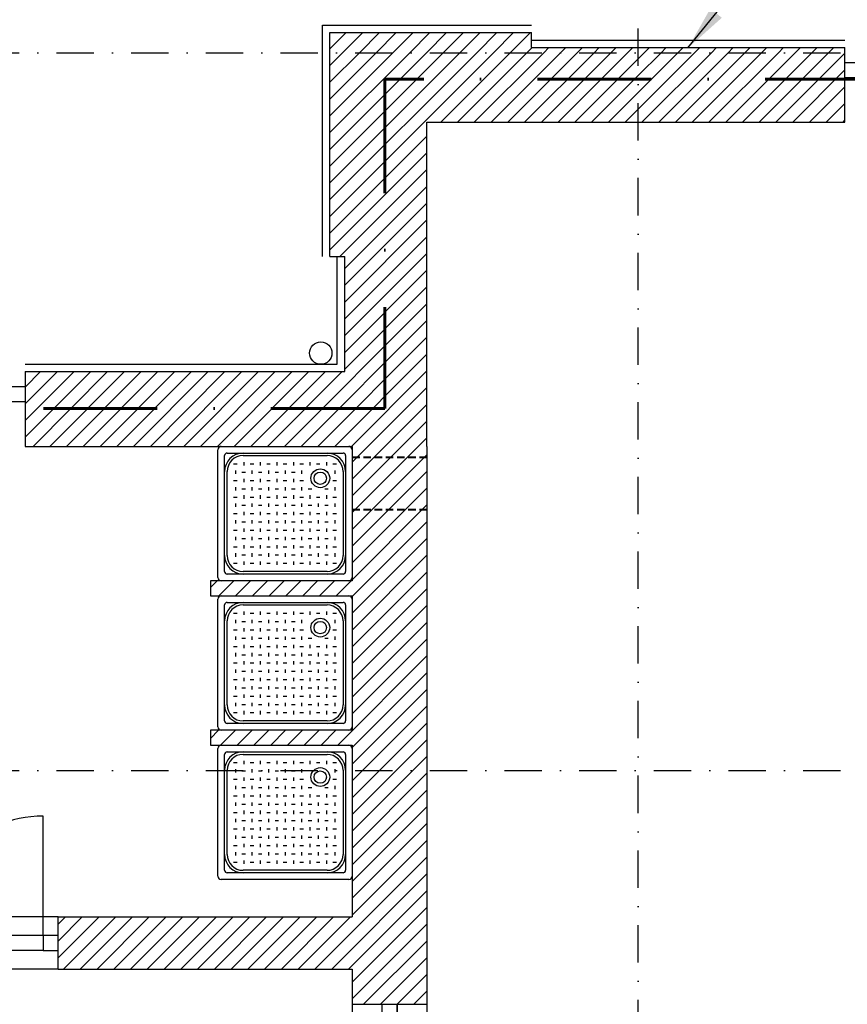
# Model space of a CAD drawing. Header units: millimetres. Extents: x 2886542 to 7567581, y -792623 to 134766.
# Tile 226 of 256: x 4797273 to 4802816, y -354458 to -347867. Entities that reach past the tile are written whole.
import ezdxf

# ---------------------------------------------------------------- set-up
doc = ezdxf.new("R2010")
doc.units = ezdxf.units.MM
for name, pattern in [('DASHDOT', [1, 0.5, -0.25, 0, -0.25]), ('DASHDOTX2', [50.8, 25.4, -12.7, 0, -12.7]), ('DASHED', [0.75, 0.5, -0.25])]:
    doc.linetypes.add(name, pattern=pattern)
doc.layers.add('CKPROSTUPY_NADROVINOU', color=7, linetype='DASHDOT', lineweight=25)
doc.layers.add('IN_NS_TLUSTA', color=1, linetype='Continuous', lineweight=40)
doc.layers.add('IN_NS_VYPLNE OTVORU', color=16, linetype='Continuous')
doc.layers.add('požárničina', color=10, linetype='Continuous')
doc.styles.add('ROMANT', font='romant')
doc.linetypes.add('HRANICE2', pattern='A,6.35,-2.54,[132,ltypeshp.shx,S=2.54,R=0,X=-2.54,Y=0],-2.54,25.4', length=36.83)
doc.dimstyles.new('úhlová', dxfattribs={"dimscale": 0.2, "dimtxt": 2.5, "dimasz": 1.5, "dimexe": 0, "dimexo": 3, "dimgap": 1, "dimtad": 1, "dimdec": 0, "dimzin": 0, "dimdsep": 46, "dimtxsty": 'ROMANT', "dimcen": 5, "dimclrd": 256, "dimclre": 256, "dimclrt": 7, "dimadec": 1, "dimazin": 0, "dimtfac": 1, "dimtdec": 0, "dimtix": 1, "dimtmove": 2, "dimatfit": 3, "dimfxl": 0, "dimtvp": 2, "dimtolj": 1, "dimtzin": 0, "dimarcsym": 0})

msp = doc.modelspace()

# ---------------------------------------------------------------- linework, layer by layer
at = {"color": 0}
for p, q in [((4798600.4, -351600.9), (4798600.4, -350745.9)), ((4798622.9, -350723.4), (4799477.9, -350723.4)), ((4798662.3, -350768.4), (4799438.5, -350768.4)), ((4799500.4, -350745.9), (4799500.4, -351600.9)), ((4798645.4, -351561.5), (4798645.4, -350785.2)), ((4798769.1, -350785.2), (4799331.6, -350785.2)), ((4798773.2, -350829.4), (4798773.2, -350851.9)), ((4798884.1, -350829.4), (4798884.1, -350851.9)), ((4798995, -350829.4), (4798995, -350851.9)), ((4799105.8, -350829.4), (4799105.8, -350851.9)), ((4799216.7, -350829.4), (4799216.7, -350851.9)), ((4799327.6, -350829.4), (4799327.6, -350851.9)), ((4799455.4, -350785.2), (4799455.4, -351561.5)), ((4798662.3, -351454.6), (4798662.3, -350892.1)), ((4798705.9, -350840.7), (4798729.6, -350840.7)), ((4798717.7, -350884.9), (4798717.7, -350907.4)), ((4798761.3, -350896.1), (4798785, -350896.1)), ((4798816.8, -350840.7), (4798840.5, -350840.7)), ((4798828.6, -350884.9), (4798828.6, -350907.4)), ((4798872.2, -350896.1), (4798895.9, -350896.1)), ((4798927.7, -350840.7), (4798951.4, -350840.7)), ((4798939.5, -350884.9), (4798939.5, -350907.4)), ((4798983.1, -350896.1), (4799006.8, -350896.1)), ((4799038.5, -350840.7), (4799062.2, -350840.7)), ((4799050.4, -350884.9), (4799050.4, -350907.4)), ((4799094, -350896.1), (4799117.7, -350896.1)), ((4799149.4, -350840.7), (4799173.1, -350840.7)), ((4799161.3, -350884.9), (4799161.3, -350907.4)), ((4799260.3, -350840.7), (4799284, -350840.7)), ((4799371.2, -350840.7), (4799394.9, -350840.7)), ((4799383.1, -350884.9), (4799383.1, -350907.4)), ((4799438.5, -350892.1), (4799438.5, -351454.6)), ((4798705.9, -350951.6), (4798729.6, -350951.6)), ((4798773.2, -350940.3), (4798773.2, -350962.8)), ((4798816.8, -350951.6), (4798840.5, -350951.6)), ((4798884.1, -350940.3), (4798884.1, -350962.8)), ((4798927.7, -350951.6), (4798951.4, -350951.6)), ((4798995, -350940.3), (4798995, -350962.8)), ((4799038.5, -350951.6), (4799062.2, -350951.6)), ((4799105.8, -350940.3), (4799105.8, -350962.8)), ((4799149.4, -350951.6), (4799173.1, -350951.6)), ((4799371.2, -350951.6), (4799394.9, -350951.6)), ((4798717.7, -350995.8), (4798717.7, -351018.3)), ((4798761.3, -351007), (4798785, -351007)), ((4798828.6, -350995.8), (4798828.6, -351018.3)), ((4798872.2, -351007), (4798895.9, -351007)), ((4798939.5, -350995.8), (4798939.5, -351018.3)), ((4798983.1, -351007), (4799006.8, -351007)), ((4799050.4, -350995.8), (4799050.4, -351018.3)), ((4799094, -351007), (4799117.7, -351007)), ((4799161.3, -350995.8), (4799161.3, -351018.3)), ((4799204.9, -351007), (4799228.6, -351007)), ((4799315.8, -351007), (4799339.5, -351007)), ((4799383.1, -350995.8), (4799383.1, -351018.3)), ((4798705.9, -351062.5), (4798729.6, -351062.5)), ((4798773.2, -351051.2), (4798773.2, -351073.7)), ((4798816.8, -351062.5), (4798840.5, -351062.5)), ((4798884.1, -351051.2), (4798884.1, -351073.7)), ((4798927.7, -351062.5), (4798951.4, -351062.5)), ((4798995, -351051.2), (4798995, -351073.7)), ((4799038.5, -351062.5), (4799062.2, -351062.5)), ((4799105.8, -351051.2), (4799105.8, -351073.7)), ((4799149.4, -351062.5), (4799173.1, -351062.5)), ((4799216.7, -351051.2), (4799216.7, -351073.7)), ((4799260.3, -351062.5), (4799284, -351062.5)), ((4799327.6, -351051.2), (4799327.6, -351073.7)), ((4799371.2, -351062.5), (4799394.9, -351062.5)), ((4798717.7, -351106.7), (4798717.7, -351129.2)), ((4798761.3, -351117.9), (4798785, -351117.9)), ((4798773.2, -351162.1), (4798773.2, -351184.6)), ((4798828.6, -351106.7), (4798828.6, -351129.2)), ((4798872.2, -351117.9), (4798895.9, -351117.9)), ((4798884.1, -351162.1), (4798884.1, -351184.6)), ((4798939.5, -351106.7), (4798939.5, -351129.2)), ((4798983.1, -351117.9), (4799006.8, -351117.9)), ((4798995, -351162.1), (4798995, -351184.6)), ((4799050.4, -351106.7), (4799050.4, -351129.2)), ((4799094, -351117.9), (4799117.7, -351117.9)), ((4799105.8, -351162.1), (4799105.8, -351184.6)), ((4799161.3, -351106.7), (4799161.3, -351129.2)), ((4799204.9, -351117.9), (4799228.6, -351117.9)), ((4799216.7, -351162.1), (4799216.7, -351184.6)), ((4799272.2, -351106.7), (4799272.2, -351129.2)), ((4799315.8, -351117.9), (4799339.5, -351117.9)), ((4799327.6, -351162.1), (4799327.6, -351184.6)), ((4799383.1, -351106.7), (4799383.1, -351129.2)), ((4798705.9, -351173.4), (4798729.6, -351173.4)), ((4798717.7, -351217.6), (4798717.7, -351240.1)), ((4798761.3, -351228.8), (4798785, -351228.8)), ((4798816.8, -351173.4), (4798840.5, -351173.4)), ((4798828.6, -351217.6), (4798828.6, -351240.1)), ((4798872.2, -351228.8), (4798895.9, -351228.8)), ((4798927.7, -351173.4), (4798951.4, -351173.4)), ((4798939.5, -351217.6), (4798939.5, -351240.1)), ((4798983.1, -351228.8), (4799006.8, -351228.8)), ((4799038.5, -351173.4), (4799062.2, -351173.4)), ((4799050.4, -351217.6), (4799050.4, -351240.1)), ((4799094, -351228.8), (4799117.7, -351228.8)), ((4799149.4, -351173.4), (4799173.1, -351173.4)), ((4799161.3, -351217.6), (4799161.3, -351240.1)), ((4799204.9, -351228.8), (4799228.6, -351228.8)), ((4799260.3, -351173.4), (4799284, -351173.4)), ((4799272.2, -351217.6), (4799272.2, -351240.1)), ((4799315.8, -351228.8), (4799339.5, -351228.8)), ((4799371.2, -351173.4), (4799394.9, -351173.4)), ((4799383.1, -351217.6), (4799383.1, -351240.1)), ((4798705.9, -351284.3), (4798729.6, -351284.3)), ((4798773.2, -351273), (4798773.2, -351295.5)), ((4798816.8, -351284.3), (4798840.5, -351284.3)), ((4798884.1, -351273), (4798884.1, -351295.5)), ((4798927.7, -351284.3), (4798951.4, -351284.3)), ((4798995, -351273), (4798995, -351295.5)), ((4799038.5, -351284.3), (4799062.2, -351284.3)), ((4799105.8, -351273), (4799105.8, -351295.5)), ((4799149.4, -351284.3), (4799173.1, -351284.3)), ((4799216.7, -351273), (4799216.7, -351295.5)), ((4799260.3, -351284.3), (4799284, -351284.3)), ((4799327.6, -351273), (4799327.6, -351295.5)), ((4799371.2, -351284.3), (4799394.9, -351284.3)), ((4798717.7, -351328.5), (4798717.7, -351351)), ((4798761.3, -351339.7), (4798785, -351339.7)), ((4798828.6, -351328.5), (4798828.6, -351351)), ((4798872.2, -351339.7), (4798895.9, -351339.7)), ((4798939.5, -351328.5), (4798939.5, -351351)), ((4798983.1, -351339.7), (4799006.8, -351339.7)), ((4799050.4, -351328.5), (4799050.4, -351351)), ((4799094, -351339.7), (4799117.7, -351339.7)), ((4799161.3, -351328.5), (4799161.3, -351351)), ((4799204.9, -351339.7), (4799228.6, -351339.7)), ((4799272.2, -351328.5), (4799272.2, -351351)), ((4799315.8, -351339.7), (4799339.5, -351339.7)), ((4799383.1, -351328.5), (4799383.1, -351351)), ((4798705.9, -351395.2), (4798729.6, -351395.2)), ((4798773.2, -351383.9), (4798773.2, -351406.4)), ((4798816.8, -351395.2), (4798840.5, -351395.2)), ((4798884.1, -351383.9), (4798884.1, -351406.4)), ((4798927.7, -351395.2), (4798951.4, -351395.2)), ((4798995, -351383.9), (4798995, -351406.4)), ((4799038.5, -351395.2), (4799062.2, -351395.2)), ((4799105.8, -351383.9), (4799105.8, -351406.4)), ((4799149.4, -351395.2), (4799173.1, -351395.2)), ((4799216.7, -351383.9), (4799216.7, -351406.4)), ((4799260.3, -351395.2), (4799284, -351395.2)), ((4799327.6, -351383.9), (4799327.6, -351406.4)), ((4799371.2, -351395.2), (4799394.9, -351395.2)), ((4798717.7, -351439.4), (4798717.7, -351461.9)), ((4798761.3, -351450.6), (4798785, -351450.6)), ((4798773.2, -351494.8), (4798773.2, -351517.3)), ((4798828.6, -351439.4), (4798828.6, -351461.9)), ((4798872.2, -351450.6), (4798895.9, -351450.6)), ((4798884.1, -351494.8), (4798884.1, -351517.3)), ((4798939.5, -351439.4), (4798939.5, -351461.9)), ((4798983.1, -351450.6), (4799006.8, -351450.6)), ((4798995, -351494.8), (4798995, -351517.3)), ((4799050.4, -351439.4), (4799050.4, -351461.9)), ((4799094, -351450.6), (4799117.7, -351450.6)), ((4799105.8, -351494.8), (4799105.8, -351517.3)), ((4799161.3, -351439.4), (4799161.3, -351461.9)), ((4799204.9, -351450.6), (4799228.6, -351450.6)), ((4799216.7, -351494.8), (4799216.7, -351517.3)), ((4799272.2, -351439.4), (4799272.2, -351461.9)), ((4799315.8, -351450.6), (4799339.5, -351450.6)), ((4799327.6, -351494.8), (4799327.6, -351517.3)), ((4799383.1, -351439.4), (4799383.1, -351461.9)), ((4798705.9, -351506.1), (4798729.6, -351506.1)), ((4799331.6, -351561.5), (4798769.1, -351561.5)), ((4798816.8, -351506.1), (4798840.5, -351506.1)), ((4798927.7, -351506.1), (4798951.4, -351506.1)), ((4799038.5, -351506.1), (4799062.2, -351506.1)), ((4799149.4, -351506.1), (4799173.1, -351506.1)), ((4799260.3, -351506.1), (4799284, -351506.1)), ((4799371.2, -351506.1), (4799394.9, -351506.1)), ((4799477.9, -351623.4), (4798622.9, -351623.4)), ((4799438.5, -351578.4), (4798662.3, -351578.4)), ((4798600.4, -352600.9), (4798600.4, -351745.9)), ((4798622.9, -351723.4), (4799477.9, -351723.4)), ((4799500.4, -351745.9), (4799500.4, -352600.9)), ((4798645.4, -352561.5), (4798645.4, -351785.2)), ((4798662.3, -351768.4), (4799438.5, -351768.4)), ((4798769.1, -351785.2), (4799331.6, -351785.2)), ((4799455.4, -351785.2), (4799455.4, -352561.5)), ((4798662.3, -352454.6), (4798662.3, -351892.1)), ((4798705.9, -351840.7), (4798729.6, -351840.7)), ((4798717.7, -351884.9), (4798717.7, -351907.4)), ((4798773.2, -351829.4), (4798773.2, -351851.9)), ((4798816.8, -351840.7), (4798840.5, -351840.7)), ((4798828.6, -351884.9), (4798828.6, -351907.4)), ((4798884.1, -351829.4), (4798884.1, -351851.9)), ((4798927.7, -351840.7), (4798951.4, -351840.7)), ((4798939.5, -351884.9), (4798939.5, -351907.4)), ((4798995, -351829.4), (4798995, -351851.9)), ((4799038.5, -351840.7), (4799062.2, -351840.7)), ((4799050.4, -351884.9), (4799050.4, -351907.4)), ((4799105.8, -351829.4), (4799105.8, -351851.9)), ((4799149.4, -351840.7), (4799173.1, -351840.7)), ((4799161.3, -351884.9), (4799161.3, -351907.4)), ((4799216.7, -351829.4), (4799216.7, -351851.9)), ((4799260.3, -351840.7), (4799284, -351840.7)), ((4799327.6, -351829.4), (4799327.6, -351851.9)), ((4799371.2, -351840.7), (4799394.9, -351840.7)), ((4799383.1, -351884.9), (4799383.1, -351907.4)), ((4799438.5, -351892.1), (4799438.5, -352454.6)), ((4798705.9, -351951.6), (4798729.6, -351951.6)), ((4798761.3, -351896.1), (4798785, -351896.1)), ((4798773.2, -351940.3), (4798773.2, -351962.8)), ((4798816.8, -351951.6), (4798840.5, -351951.6)), ((4798872.2, -351896.1), (4798895.9, -351896.1)), ((4798884.1, -351940.3), (4798884.1, -351962.8)), ((4798927.7, -351951.6), (4798951.4, -351951.6)), ((4798983.1, -351896.1), (4799006.8, -351896.1)), ((4798995, -351940.3), (4798995, -351962.8)), ((4799038.5, -351951.6), (4799062.2, -351951.6)), ((4799094, -351896.1), (4799117.7, -351896.1)), ((4799105.8, -351940.3), (4799105.8, -351962.8)), ((4799149.4, -351951.6), (4799173.1, -351951.6)), ((4799371.2, -351951.6), (4799394.9, -351951.6)), ((4798717.7, -351995.8), (4798717.7, -352018.3)), ((4798761.3, -352007), (4798785, -352007)), ((4798828.6, -351995.8), (4798828.6, -352018.3)), ((4798872.2, -352007), (4798895.9, -352007)), ((4798939.5, -351995.8), (4798939.5, -352018.3)), ((4798983.1, -352007), (4799006.8, -352007)), ((4799050.4, -351995.8), (4799050.4, -352018.3)), ((4799094, -352007), (4799117.7, -352007)), ((4799161.3, -351995.8), (4799161.3, -352018.3)), ((4799204.9, -352007), (4799228.6, -352007)), ((4799315.8, -352007), (4799339.5, -352007)), ((4799383.1, -351995.8), (4799383.1, -352018.3)), ((4798705.9, -352062.5), (4798729.6, -352062.5)), ((4798773.2, -352051.2), (4798773.2, -352073.7)), ((4798816.8, -352062.5), (4798840.5, -352062.5)), ((4798884.1, -352051.2), (4798884.1, -352073.7)), ((4798927.7, -352062.5), (4798951.4, -352062.5)), ((4798995, -352051.2), (4798995, -352073.7)), ((4799038.5, -352062.5), (4799062.2, -352062.5)), ((4799105.8, -352051.2), (4799105.8, -352073.7)), ((4799149.4, -352062.5), (4799173.1, -352062.5)), ((4799216.7, -352051.2), (4799216.7, -352073.7)), ((4799260.3, -352062.5), (4799284, -352062.5)), ((4799327.6, -352051.2), (4799327.6, -352073.7)), ((4799371.2, -352062.5), (4799394.9, -352062.5)), ((4798717.7, -352106.7), (4798717.7, -352129.2)), ((4798761.3, -352117.9), (4798785, -352117.9)), ((4798828.6, -352106.7), (4798828.6, -352129.2)), ((4798872.2, -352117.9), (4798895.9, -352117.9)), ((4798939.5, -352106.7), (4798939.5, -352129.2)), ((4798983.1, -352117.9), (4799006.8, -352117.9)), ((4799050.4, -352106.7), (4799050.4, -352129.2)), ((4799094, -352117.9), (4799117.7, -352117.9)), ((4799161.3, -352106.7), (4799161.3, -352129.2)), ((4799204.9, -352117.9), (4799228.6, -352117.9)), ((4799272.2, -352106.7), (4799272.2, -352129.2)), ((4799315.8, -352117.9), (4799339.5, -352117.9)), ((4799383.1, -352106.7), (4799383.1, -352129.2)), ((4798705.9, -352173.4), (4798729.6, -352173.4)), ((4798717.7, -352217.6), (4798717.7, -352240.1)), ((4798773.2, -352162.1), (4798773.2, -352184.6)), ((4798816.8, -352173.4), (4798840.5, -352173.4)), ((4798828.6, -352217.6), (4798828.6, -352240.1)), ((4798884.1, -352162.1), (4798884.1, -352184.6)), ((4798927.7, -352173.4), (4798951.4, -352173.4)), ((4798939.5, -352217.6), (4798939.5, -352240.1)), ((4798995, -352162.1), (4798995, -352184.6)), ((4799038.5, -352173.4), (4799062.2, -352173.4)), ((4799050.4, -352217.6), (4799050.4, -352240.1)), ((4799105.8, -352162.1), (4799105.8, -352184.6)), ((4799149.4, -352173.4), (4799173.1, -352173.4)), ((4799161.3, -352217.6), (4799161.3, -352240.1)), ((4799216.7, -352162.1), (4799216.7, -352184.6)), ((4799260.3, -352173.4), (4799284, -352173.4)), ((4799272.2, -352217.6), (4799272.2, -352240.1)), ((4799327.6, -352162.1), (4799327.6, -352184.6)), ((4799371.2, -352173.4), (4799394.9, -352173.4)), ((4799383.1, -352217.6), (4799383.1, -352240.1)), ((4798705.9, -352284.3), (4798729.6, -352284.3)), ((4798761.3, -352228.8), (4798785, -352228.8)), ((4798773.2, -352273), (4798773.2, -352295.5)), ((4798816.8, -352284.3), (4798840.5, -352284.3)), ((4798872.2, -352228.8), (4798895.9, -352228.8)), ((4798884.1, -352273), (4798884.1, -352295.5)), ((4798927.7, -352284.3), (4798951.4, -352284.3)), ((4798983.1, -352228.8), (4799006.8, -352228.8)), ((4798995, -352273), (4798995, -352295.5)), ((4799038.5, -352284.3), (4799062.2, -352284.3)), ((4799094, -352228.8), (4799117.7, -352228.8)), ((4799105.8, -352273), (4799105.8, -352295.5)), ((4799149.4, -352284.3), (4799173.1, -352284.3)), ((4799204.9, -352228.8), (4799228.6, -352228.8)), ((4799216.7, -352273), (4799216.7, -352295.5)), ((4799260.3, -352284.3), (4799284, -352284.3)), ((4799315.8, -352228.8), (4799339.5, -352228.8)), ((4799327.6, -352273), (4799327.6, -352295.5)), ((4799371.2, -352284.3), (4799394.9, -352284.3)), ((4798717.7, -352328.5), (4798717.7, -352351)), ((4798761.3, -352339.7), (4798785, -352339.7)), ((4798828.6, -352328.5), (4798828.6, -352351)), ((4798872.2, -352339.7), (4798895.9, -352339.7)), ((4798939.5, -352328.5), (4798939.5, -352351)), ((4798983.1, -352339.7), (4799006.8, -352339.7)), ((4799050.4, -352328.5), (4799050.4, -352351)), ((4799094, -352339.7), (4799117.7, -352339.7)), ((4799161.3, -352328.5), (4799161.3, -352351)), ((4799204.9, -352339.7), (4799228.6, -352339.7)), ((4799272.2, -352328.5), (4799272.2, -352351)), ((4799315.8, -352339.7), (4799339.5, -352339.7)), ((4799383.1, -352328.5), (4799383.1, -352351)), ((4798705.9, -352395.2), (4798729.6, -352395.2)), ((4798773.2, -352383.9), (4798773.2, -352406.4)), ((4798816.8, -352395.2), (4798840.5, -352395.2)), ((4798884.1, -352383.9), (4798884.1, -352406.4)), ((4798927.7, -352395.2), (4798951.4, -352395.2)), ((4798995, -352383.9), (4798995, -352406.4)), ((4799038.5, -352395.2), (4799062.2, -352395.2)), ((4799105.8, -352383.9), (4799105.8, -352406.4)), ((4799149.4, -352395.2), (4799173.1, -352395.2)), ((4799216.7, -352383.9), (4799216.7, -352406.4)), ((4799260.3, -352395.2), (4799284, -352395.2)), ((4799327.6, -352383.9), (4799327.6, -352406.4)), ((4799371.2, -352395.2), (4799394.9, -352395.2)), ((4798717.7, -352439.4), (4798717.7, -352461.9)), ((4798761.3, -352450.6), (4798785, -352450.6)), ((4798828.6, -352439.4), (4798828.6, -352461.9)), ((4798872.2, -352450.6), (4798895.9, -352450.6)), ((4798939.5, -352439.4), (4798939.5, -352461.9)), ((4798983.1, -352450.6), (4799006.8, -352450.6)), ((4799050.4, -352439.4), (4799050.4, -352461.9)), ((4799094, -352450.6), (4799117.7, -352450.6)), ((4799161.3, -352439.4), (4799161.3, -352461.9)), ((4799204.9, -352450.6), (4799228.6, -352450.6)), ((4799272.2, -352439.4), (4799272.2, -352461.9)), ((4799315.8, -352450.6), (4799339.5, -352450.6)), ((4799383.1, -352439.4), (4799383.1, -352461.9)), ((4798705.9, -352506.1), (4798729.6, -352506.1)), ((4798773.2, -352494.8), (4798773.2, -352517.3)), ((4798816.8, -352506.1), (4798840.5, -352506.1)), ((4798884.1, -352494.8), (4798884.1, -352517.3)), ((4798927.7, -352506.1), (4798951.4, -352506.1)), ((4798995, -352494.8), (4798995, -352517.3)), ((4799038.5, -352506.1), (4799062.2, -352506.1)), ((4799105.8, -352494.8), (4799105.8, -352517.3)), ((4799149.4, -352506.1), (4799173.1, -352506.1)), ((4799216.7, -352494.8), (4799216.7, -352517.3)), ((4799260.3, -352506.1), (4799284, -352506.1)), ((4799327.6, -352494.8), (4799327.6, -352517.3)), ((4799371.2, -352506.1), (4799394.9, -352506.1)), ((4799438.5, -352578.4), (4798662.3, -352578.4)), ((4799331.6, -352561.5), (4798769.1, -352561.5)), ((4799477.9, -352623.4), (4798622.9, -352623.4)), ((4798600.4, -353600.9), (4798600.4, -352745.9)), ((4798622.9, -352723.4), (4799477.9, -352723.4)), ((4799500.4, -352745.9), (4799500.4, -353600.9)), ((4798645.4, -353561.5), (4798645.4, -352785.2)), ((4798662.3, -352768.4), (4799438.5, -352768.4)), ((4798769.1, -352785.2), (4799331.6, -352785.2)), ((4799455.4, -352785.2), (4799455.4, -353561.5)), ((4798705.9, -352840.7), (4798729.6, -352840.7)), ((4798773.2, -352829.4), (4798773.2, -352851.9)), ((4798816.8, -352840.7), (4798840.5, -352840.7)), ((4798884.1, -352829.4), (4798884.1, -352851.9)), ((4798927.7, -352840.7), (4798951.4, -352840.7)), ((4798995, -352829.4), (4798995, -352851.9)), ((4799038.5, -352840.7), (4799062.2, -352840.7)), ((4799105.8, -352829.4), (4799105.8, -352851.9)), ((4799149.4, -352840.7), (4799173.1, -352840.7)), ((4799216.7, -352829.4), (4799216.7, -352851.9)), ((4799260.3, -352840.7), (4799284, -352840.7)), ((4799327.6, -352829.4), (4799327.6, -352851.9)), ((4799371.2, -352840.7), (4799394.9, -352840.7)), ((4798662.3, -353454.6), (4798662.3, -352892.1)), ((4798717.7, -352884.9), (4798717.7, -352907.4)), ((4798761.3, -352896.1), (4798785, -352896.1)), ((4798773.2, -352940.3), (4798773.2, -352962.8)), ((4798828.6, -352884.9), (4798828.6, -352907.4)), ((4798872.2, -352896.1), (4798895.9, -352896.1)), ((4798884.1, -352940.3), (4798884.1, -352962.8)), ((4798939.5, -352884.9), (4798939.5, -352907.4)), ((4798983.1, -352896.1), (4799006.8, -352896.1)), ((4798995, -352940.3), (4798995, -352962.8)), ((4799050.4, -352884.9), (4799050.4, -352907.4)), ((4799094, -352896.1), (4799117.7, -352896.1)), ((4799105.8, -352940.3), (4799105.8, -352962.8)), ((4799161.3, -352884.9), (4799161.3, -352907.4)), ((4799383.1, -352884.9), (4799383.1, -352907.4)), ((4799438.5, -352892.1), (4799438.5, -353454.6)), ((4798705.9, -352951.6), (4798729.6, -352951.6)), ((4798717.7, -352995.8), (4798717.7, -353018.3)), ((4798761.3, -353007), (4798785, -353007)), ((4798816.8, -352951.6), (4798840.5, -352951.6)), ((4798828.6, -352995.8), (4798828.6, -353018.3)), ((4798872.2, -353007), (4798895.9, -353007)), ((4798927.7, -352951.6), (4798951.4, -352951.6)), ((4798939.5, -352995.8), (4798939.5, -353018.3)), ((4798983.1, -353007), (4799006.8, -353007)), ((4799038.5, -352951.6), (4799062.2, -352951.6)), ((4799050.4, -352995.8), (4799050.4, -353018.3)), ((4799094, -353007), (4799117.7, -353007)), ((4799149.4, -352951.6), (4799173.1, -352951.6)), ((4799161.3, -352995.8), (4799161.3, -353018.3)), ((4799204.9, -353007), (4799228.6, -353007)), ((4799315.8, -353007), (4799339.5, -353007)), ((4799371.2, -352951.6), (4799394.9, -352951.6)), ((4799383.1, -352995.8), (4799383.1, -353018.3)), ((4798705.9, -353062.5), (4798729.6, -353062.5)), ((4798773.2, -353051.2), (4798773.2, -353073.7)), ((4798816.8, -353062.5), (4798840.5, -353062.5)), ((4798884.1, -353051.2), (4798884.1, -353073.7)), ((4798927.7, -353062.5), (4798951.4, -353062.5)), ((4798995, -353051.2), (4798995, -353073.7)), ((4799038.5, -353062.5), (4799062.2, -353062.5)), ((4799105.8, -353051.2), (4799105.8, -353073.7)), ((4799149.4, -353062.5), (4799173.1, -353062.5)), ((4799216.7, -353051.2), (4799216.7, -353073.7)), ((4799260.3, -353062.5), (4799284, -353062.5)), ((4799327.6, -353051.2), (4799327.6, -353073.7)), ((4799371.2, -353062.5), (4799394.9, -353062.5)), ((4798717.7, -353106.7), (4798717.7, -353129.2)), ((4798761.3, -353117.9), (4798785, -353117.9)), ((4798828.6, -353106.7), (4798828.6, -353129.2)), ((4798872.2, -353117.9), (4798895.9, -353117.9)), ((4798939.5, -353106.7), (4798939.5, -353129.2)), ((4798983.1, -353117.9), (4799006.8, -353117.9)), ((4799050.4, -353106.7), (4799050.4, -353129.2)), ((4799094, -353117.9), (4799117.7, -353117.9)), ((4799161.3, -353106.7), (4799161.3, -353129.2)), ((4799204.9, -353117.9), (4799228.6, -353117.9)), ((4799272.2, -353106.7), (4799272.2, -353129.2)), ((4799315.8, -353117.9), (4799339.5, -353117.9)), ((4799383.1, -353106.7), (4799383.1, -353129.2)), ((4798705.9, -353173.4), (4798729.6, -353173.4)), ((4798773.2, -353162.1), (4798773.2, -353184.6)), ((4798816.8, -353173.4), (4798840.5, -353173.4)), ((4798884.1, -353162.1), (4798884.1, -353184.6)), ((4798927.7, -353173.4), (4798951.4, -353173.4)), ((4798995, -353162.1), (4798995, -353184.6)), ((4799038.5, -353173.4), (4799062.2, -353173.4)), ((4799105.8, -353162.1), (4799105.8, -353184.6)), ((4799149.4, -353173.4), (4799173.1, -353173.4)), ((4799216.7, -353162.1), (4799216.7, -353184.6)), ((4799260.3, -353173.4), (4799284, -353173.4)), ((4799327.6, -353162.1), (4799327.6, -353184.6)), ((4799371.2, -353173.4), (4799394.9, -353173.4)), ((4798717.7, -353217.6), (4798717.7, -353240.1)), ((4798761.3, -353228.8), (4798785, -353228.8)), ((4798773.2, -353273), (4798773.2, -353295.5)), ((4798828.6, -353217.6), (4798828.6, -353240.1)), ((4798872.2, -353228.8), (4798895.9, -353228.8)), ((4798884.1, -353273), (4798884.1, -353295.5)), ((4798939.5, -353217.6), (4798939.5, -353240.1)), ((4798983.1, -353228.8), (4799006.8, -353228.8)), ((4798995, -353273), (4798995, -353295.5)), ((4799050.4, -353217.6), (4799050.4, -353240.1)), ((4799094, -353228.8), (4799117.7, -353228.8)), ((4799105.8, -353273), (4799105.8, -353295.5)), ((4799161.3, -353217.6), (4799161.3, -353240.1)), ((4799204.9, -353228.8), (4799228.6, -353228.8)), ((4799216.7, -353273), (4799216.7, -353295.5)), ((4799272.2, -353217.6), (4799272.2, -353240.1)), ((4799315.8, -353228.8), (4799339.5, -353228.8)), ((4799327.6, -353273), (4799327.6, -353295.5)), ((4799383.1, -353217.6), (4799383.1, -353240.1)), ((4798705.9, -353284.3), (4798729.6, -353284.3)), ((4798717.7, -353328.5), (4798717.7, -353351)), ((4798761.3, -353339.7), (4798785, -353339.7)), ((4798816.8, -353284.3), (4798840.5, -353284.3)), ((4798828.6, -353328.5), (4798828.6, -353351)), ((4798872.2, -353339.7), (4798895.9, -353339.7)), ((4798927.7, -353284.3), (4798951.4, -353284.3)), ((4798939.5, -353328.5), (4798939.5, -353351)), ((4798983.1, -353339.7), (4799006.8, -353339.7)), ((4799038.5, -353284.3), (4799062.2, -353284.3)), ((4799050.4, -353328.5), (4799050.4, -353351)), ((4799094, -353339.7), (4799117.7, -353339.7)), ((4799149.4, -353284.3), (4799173.1, -353284.3)), ((4799161.3, -353328.5), (4799161.3, -353351)), ((4799204.9, -353339.7), (4799228.6, -353339.7)), ((4799260.3, -353284.3), (4799284, -353284.3)), ((4799272.2, -353328.5), (4799272.2, -353351)), ((4799315.8, -353339.7), (4799339.5, -353339.7)), ((4799371.2, -353284.3), (4799394.9, -353284.3)), ((4799383.1, -353328.5), (4799383.1, -353351)), ((4798705.9, -353395.2), (4798729.6, -353395.2)), ((4798773.2, -353383.9), (4798773.2, -353406.4)), ((4798816.8, -353395.2), (4798840.5, -353395.2)), ((4798884.1, -353383.9), (4798884.1, -353406.4)), ((4798927.7, -353395.2), (4798951.4, -353395.2)), ((4798995, -353383.9), (4798995, -353406.4)), ((4799038.5, -353395.2), (4799062.2, -353395.2)), ((4799105.8, -353383.9), (4799105.8, -353406.4)), ((4799149.4, -353395.2), (4799173.1, -353395.2)), ((4799216.7, -353383.9), (4799216.7, -353406.4)), ((4799260.3, -353395.2), (4799284, -353395.2)), ((4799327.6, -353383.9), (4799327.6, -353406.4)), ((4799371.2, -353395.2), (4799394.9, -353395.2)), ((4798717.7, -353439.4), (4798717.7, -353461.9)), ((4798761.3, -353450.6), (4798785, -353450.6)), ((4798828.6, -353439.4), (4798828.6, -353461.9)), ((4798872.2, -353450.6), (4798895.9, -353450.6)), ((4798939.5, -353439.4), (4798939.5, -353461.9)), ((4798983.1, -353450.6), (4799006.8, -353450.6)), ((4799050.4, -353439.4), (4799050.4, -353461.9)), ((4799094, -353450.6), (4799117.7, -353450.6)), ((4799161.3, -353439.4), (4799161.3, -353461.9)), ((4799204.9, -353450.6), (4799228.6, -353450.6)), ((4799272.2, -353439.4), (4799272.2, -353461.9)), ((4799315.8, -353450.6), (4799339.5, -353450.6)), ((4799383.1, -353439.4), (4799383.1, -353461.9)), ((4798705.9, -353506.1), (4798729.6, -353506.1)), ((4798773.2, -353494.8), (4798773.2, -353517.3)), ((4798816.8, -353506.1), (4798840.5, -353506.1)), ((4798884.1, -353494.8), (4798884.1, -353517.3)), ((4798927.7, -353506.1), (4798951.4, -353506.1)), ((4798995, -353494.8), (4798995, -353517.3)), ((4799038.5, -353506.1), (4799062.2, -353506.1)), ((4799105.8, -353494.8), (4799105.8, -353517.3)), ((4799149.4, -353506.1), (4799173.1, -353506.1)), ((4799216.7, -353494.8), (4799216.7, -353517.3)), ((4799260.3, -353506.1), (4799284, -353506.1)), ((4799327.6, -353494.8), (4799327.6, -353517.3)), ((4799371.2, -353506.1), (4799394.9, -353506.1)), ((4799438.5, -353578.4), (4798662.3, -353578.4)), ((4799331.6, -353561.5), (4798769.1, -353561.5)), ((4799477.9, -353623.4), (4798622.9, -353623.4))]:
    msp.add_line(p, q, dxfattribs=at)
for centre, radius in [((4799286.6, -350937.1), 63), ((4799286.6, -350937.1), 41.2), ((4799286.6, -351937.1), 63), ((4799286.6, -351937.1), 41.2), ((4799286.6, -352937.1), 63), ((4799286.6, -352937.1), 41.2)]:
    msp.add_circle(centre, radius, dxfattribs=at)
for centre, radius, start, end in [((4798622.9, -350745.9), 22.5, 90, 180), ((4798769.1, -350892.1), 123.8, 90, 180), ((4798662.3, -350785.2), 16.9, 90, 180), ((4799331.6, -350892.1), 123.8, 0, 90), ((4799438.5, -350785.2), 16.9, 0, 90), ((4799477.9, -350745.9), 22.5, 0, 90), ((4798769.1, -350892.1), 106.9, 90, 180), ((4799331.6, -350892.1), 106.9, 0, 90), ((4798769.1, -351454.6), 123.8, 180, 270), ((4798769.1, -351454.6), 106.9, 180, 270), ((4799331.6, -351454.6), 123.8, 270, 0), ((4799331.6, -351454.6), 106.9, 270, 0), ((4798662.3, -351561.5), 16.9, 180, 270), ((4799438.5, -351561.5), 16.9, 270, 0), ((4798622.9, -351600.9), 22.5, 180, 270), ((4799477.9, -351600.9), 22.5, 270, 0), ((4798622.9, -351745.9), 22.5, 90, 180), ((4799477.9, -351745.9), 22.5, 0, 90), ((4798769.1, -351892.1), 123.8, 90, 180), ((4798662.3, -351785.2), 16.9, 90, 180), ((4798769.1, -351892.1), 106.9, 90, 180), ((4799331.6, -351892.1), 123.8, 0, 90), ((4799331.6, -351892.1), 106.9, 0, 90), ((4799438.5, -351785.2), 16.9, 0, 90), ((4798769.1, -352454.6), 123.8, 180, 270), ((4798769.1, -352454.6), 106.9, 180, 270), ((4799331.6, -352454.6), 123.8, 270, 0), ((4799331.6, -352454.6), 106.9, 270, 0), ((4798622.9, -352600.9), 22.5, 180, 270), ((4798662.3, -352561.5), 16.9, 180, 270), ((4799438.5, -352561.5), 16.9, 270, 0), ((4799477.9, -352600.9), 22.5, 270, 0), ((4798622.9, -352745.9), 22.5, 90, 180), ((4799477.9, -352745.9), 22.5, 0, 90), ((4798769.1, -352892.1), 123.8, 90, 180), ((4798662.3, -352785.2), 16.9, 90, 180), ((4798769.1, -352892.1), 106.9, 90, 180), ((4799331.6, -352892.1), 123.8, 0, 90), ((4799331.6, -352892.1), 106.9, 0, 90), ((4799438.5, -352785.2), 16.9, 0, 90), ((4798769.1, -353454.6), 123.8, 180, 270), ((4798769.1, -353454.6), 106.9, 180, 270), ((4799331.6, -353454.6), 123.8, 270, 0), ((4799331.6, -353454.6), 106.9, 270, 0), ((4798622.9, -353600.9), 22.5, 180, 270), ((4798662.3, -353561.5), 16.9, 180, 270), ((4799438.5, -353561.5), 16.9, 270, 0), ((4799477.9, -353600.9), 22.5, 270, 0)]:
    msp.add_arc(centre, radius, start, end, dxfattribs=at)
at = {"layer": 'CKPROSTUPY_NADROVINOU', "color": 0, "ltscale": 500}
for p, q in [((4801415.4, -361679.5), (4801415.4, -334462.1)), ((4743509.4, -348088.4), (4807982.6, -348088.4)), ((4743509.4, -352893.4), (4807982.6, -352893.4))]:
    msp.add_line(p, q, dxfattribs=at)
at = {"layer": 'IN_NS_TLUSTA', "color": 0, "linetype": 'DASHED', "ltscale": 100}
for p, q in [((4799500.4, -350796.7, -4), (4800000.4, -350796.7, -4)), ((4799500.4, -351146.7, -4), (4800000.4, -351146.7, -4))]:
    msp.add_line(p, q, dxfattribs=at)
at = {"layer": 'IN_NS_VYPLNE OTVORU', "color": 0, "linetype": 'HRANICE2', "ltscale": 15}
for p, q in [((4799300.4, -349453.4), (4799300.4, -347903.4)), ((4799300.4, -347903.4), (4800700.4, -347903.4)), ((4800700.4, -348003.4), (4802800.4, -348003.4)), ((4799400.4, -350173.4), (4799400.4, -349453.4)), ((4797310.4, -350173.4), (4799400.4, -350173.4))]:
    msp.add_line(p, q, dxfattribs=at)
at = {"layer": 'IN_NS_VYPLNE OTVORU', "color": 0}
for p, q in [((4799350.4, -349453.4), (4799350.4, -347953.4)), ((4799350.4, -347953.4), (4800700.4, -347953.4)), ((4799350.4, -348061.7), (4799458.7, -347953.4)), ((4799436, -348088.4), (4799571, -347953.4)), ((4799548.2, -348088.4), (4799683.2, -347953.4)), ((4799660.5, -348088.4), (4799795.5, -347953.4)), ((4799772.7, -348088.4), (4799907.7, -347953.4)), ((4799885, -348088.4), (4800020, -347953.4)), ((4799997.2, -348088.4), (4800132.2, -347953.4)), ((4800109.5, -348088.4), (4800244.5, -347953.4)), ((4800221.7, -348088.4), (4800356.7, -347953.4)), ((4800334, -348088.4), (4800469, -347953.4)), ((4800446.2, -348088.4), (4800581.2, -347953.4)), ((4800558.5, -348088.4), (4800693.5, -347953.4)), ((4800700.4, -348053.4), (4800700.4, -347953.4)), ((4800670.7, -348088.4), (4800705.7, -348053.4)), ((4800700.4, -348053.4), (4802800.4, -348053.4)), ((4800783, -348088.4), (4800818, -348053.4)), ((4800895.2, -348088.4), (4800930.2, -348053.4)), ((4801007.5, -348088.4), (4801042.5, -348053.4)), ((4801119.8, -348088.4), (4801154.8, -348053.4)), ((4801232, -348088.4), (4801267, -348053.4)), ((4801344.3, -348088.4), (4801379.3, -348053.4)), ((4801456.5, -348088.4), (4801491.5, -348053.4)), ((4801568.8, -348088.4), (4801603.8, -348053.4)), ((4801681, -348088.4), (4801716, -348053.4)), ((4801793.3, -348088.4), (4801828.3, -348053.4)), ((4801905.5, -348088.4), (4801940.5, -348053.4)), ((4802017.8, -348088.4), (4802052.8, -348053.4)), ((4802130, -348088.4), (4802165, -348053.4)), ((4802242.3, -348088.4), (4802277.3, -348053.4)), ((4802354.5, -348088.4), (4802389.5, -348053.4)), ((4802466.8, -348088.4), (4802501.8, -348053.4)), ((4802579, -348088.4), (4802614, -348053.4)), ((4802691.3, -348088.4), (4802726.3, -348053.4)), ((4802800.4, -348553.4), (4802800.4, -348053.4)), ((4799350.4, -348173.9), (4799436, -348088.4)), ((4799350.4, -348286.2), (4799548.2, -348088.4)), ((4799350.4, -348398.4), (4799660.5, -348088.4)), ((4799350.4, -348510.7), (4799772.7, -348088.4)), ((4799350.4, -348622.9), (4799885, -348088.4)), ((4799350.4, -348735.2), (4799997.2, -348088.4)), ((4799350.4, -348847.4), (4800109.5, -348088.4)), ((4799350.4, -348959.7), (4800221.7, -348088.4)), ((4799350.4, -349072), (4800334, -348088.4)), ((4799350.4, -349184.2), (4800446.2, -348088.4)), ((4800093.5, -348553.4), (4800558.5, -348088.4)), ((4800205.7, -348553.4), (4800670.7, -348088.4)), ((4800318, -348553.4), (4800783, -348088.4)), ((4800430.2, -348553.4), (4800895.2, -348088.4)), ((4800542.5, -348553.4), (4801007.5, -348088.4)), ((4800654.8, -348553.4), (4801119.8, -348088.4)), ((4800767, -348553.4), (4801232, -348088.4)), ((4800879.3, -348553.4), (4801344.3, -348088.4)), ((4800991.5, -348553.4), (4801415.4, -348129.5)), ((4801415.4, -348129.5), (4801456.5, -348088.4)), ((4801415.4, -348241.7), (4801568.8, -348088.4)), ((4801415.4, -348354), (4801681, -348088.4)), ((4801415.4, -348466.2), (4801793.3, -348088.4)), ((4801440.5, -348553.4), (4801905.5, -348088.4)), ((4801552.8, -348553.4), (4802017.8, -348088.4)), ((4801665, -348553.4), (4802130, -348088.4)), ((4801777.3, -348553.4), (4802242.3, -348088.4)), ((4801889.5, -348553.4), (4802354.5, -348088.4)), ((4802001.8, -348553.4), (4802466.8, -348088.4)), ((4802114, -348553.4), (4802579, -348088.4)), ((4802226.3, -348553.4), (4802691.3, -348088.4)), ((4802338.5, -348553.4), (4802800.4, -348091.5)), ((4802450.8, -348553.4), (4802800.4, -348203.8)), ((4802800.4, -348153.4), (4804200.4, -348153.4)), ((4801103.8, -348553.4), (4801415.4, -348241.7)), ((4802800.4, -348253.4), (4804200.4, -348253.4)), ((4802563.1, -348553.4), (4802800.4, -348316)), ((4801216, -348553.4), (4801415.4, -348354)), ((4801328.3, -348553.4), (4801415.4, -348466.2)), ((4802675.3, -348553.4), (4802800.4, -348428.3)), ((4800000.4, -350723.4), (4800000.4, -348553.4)), ((4800000.4, -348553.4), (4802800.4, -348553.4)), ((4802787.6, -348553.4), (4802800.4, -348540.5)), ((4799350.4, -349296.5), (4800000.4, -348646.5)), ((4799350.4, -349408.7), (4800000.4, -348758.7)), ((4799418, -349453.4), (4800000.4, -348871)), ((4799450.4, -349533.2), (4800000.4, -348983.2)), ((4799450.4, -349645.5), (4800000.4, -349095.5)), ((4799450.4, -349757.7), (4800000.4, -349207.7)), ((4799450.4, -349870), (4800000.4, -349320)), ((4799350.4, -349453.4), (4799450.4, -349453.4)), ((4799450.4, -349982.2), (4800000.4, -349432.2)), ((4799450.4, -350223.4), (4799450.4, -349453.4)), ((4799450.4, -350094.5), (4800000.4, -349544.5)), ((4799450.4, -350206.7), (4800000.4, -349656.7)), ((4799046, -350723.4), (4800000.4, -349769)), ((4799158.3, -350723.4), (4800000.4, -349881.2)), ((4799270.5, -350723.4), (4800000.4, -349993.5)), ((4799382.8, -350723.4), (4800000.4, -350105.8)), ((4797310.4, -350223.4), (4797310.4, -350723.4)), ((4797310.4, -350223.4), (4799450.4, -350223.4)), ((4797310.4, -350326.2), (4797413.2, -350223.4)), ((4797310.4, -350438.4), (4797525.5, -350223.4)), ((4797310.4, -350550.7), (4797637.7, -350223.4)), ((4797310.4, -350662.9), (4797750, -350223.4)), ((4797362.2, -350723.4), (4797862.2, -350223.4)), ((4797474.5, -350723.4), (4797974.5, -350223.4)), ((4797586.7, -350723.4), (4798086.7, -350223.4)), ((4797699, -350723.4), (4798199, -350223.4)), ((4797811.2, -350723.4), (4798311.2, -350223.4)), ((4797923.5, -350723.4), (4798423.5, -350223.4)), ((4798035.7, -350723.4), (4798535.7, -350223.4)), ((4798148, -350723.4), (4798648, -350223.4)), ((4798260.2, -350723.4), (4798760.2, -350223.4)), ((4798372.5, -350723.4), (4798872.5, -350223.4)), ((4798484.8, -350723.4), (4798984.8, -350223.4)), ((4798597, -350723.4), (4799097, -350223.4)), ((4798709.3, -350723.4), (4799209.3, -350223.4)), ((4798821.5, -350723.4), (4799321.5, -350223.4)), ((4798933.8, -350723.4), (4799433.8, -350223.4)), ((4799495, -350723.4), (4800000.4, -350218)), ((4795835.4, -350323.4), (4797310.4, -350323.4)), ((4799500.4, -350830.3), (4800000.4, -350330.3)), ((4795835.4, -350423.4), (4797310.4, -350423.4)), ((4799500.4, -350942.5), (4800000.4, -350442.5)), ((4799500.4, -351054.8), (4800000.4, -350554.8)), ((4799500.4, -351167), (4800000.4, -350667)), ((4797310.4, -350723.4), (4799500.4, -350723.4)), ((4799500.4, -350723.4), (4799500.4, -351623.4)), ((4800000.4, -350723.4), (4800000.4, -354458.4)), ((4799500.4, -351279.3), (4800000.4, -350779.3)), ((4799500.4, -351391.5), (4800000.4, -350891.5)), ((4799500.4, -351503.8), (4800000.4, -351003.8)), ((4799500.4, -351616), (4800000.4, -351116)), ((4799500.4, -351728.3), (4800000.4, -351228.3)), ((4799500.4, -351840.5), (4800000.4, -351340.5)), ((4799500.4, -351952.8), (4800000.4, -351452.8)), ((4799500.4, -352065), (4800000.4, -351565)), ((4799500.4, -351623.4), (4798550.4, -351623.4)), ((4798550.4, -351623.4), (4798550.4, -351723.4)), ((4798550.4, -351668), (4798595, -351623.4)), ((4798607.3, -351723.4), (4798707.3, -351623.4)), ((4798719.5, -351723.4), (4798819.5, -351623.4)), ((4798831.8, -351723.4), (4798931.8, -351623.4)), ((4798944, -351723.4), (4799044, -351623.4)), ((4799056.3, -351723.4), (4799156.3, -351623.4)), ((4799168.5, -351723.4), (4799268.5, -351623.4)), ((4799280.8, -351723.4), (4799380.8, -351623.4)), ((4799393.1, -351723.4), (4799493.1, -351623.4)), ((4799500.4, -352177.3), (4800000.4, -351677.3)), ((4798550.4, -351723.4), (4799500.4, -351723.4)), ((4799500.4, -351723.4), (4799500.4, -352623.4)), ((4799500.4, -352289.5), (4800000.4, -351789.5)), ((4799500.4, -352401.8), (4800000.4, -351901.8)), ((4799500.4, -352514.1), (4800000.4, -352014.1)), ((4799403.3, -352723.4), (4800000.4, -352126.3)), ((4799500.4, -352738.6), (4800000.4, -352238.6)), ((4799500.4, -352850.8), (4800000.4, -352350.8)), ((4799570.1, -352893.4), (4800000.4, -352463.1)), ((4799682.3, -352893.4), (4800000.4, -352575.3)), ((4799500.4, -352623.4), (4798550.4, -352623.4)), ((4798550.4, -352623.4), (4798550.4, -352723.4)), ((4798550.4, -352678.3), (4798605.3, -352623.4)), ((4798617.6, -352723.4), (4798717.6, -352623.4)), ((4798729.8, -352723.4), (4798829.8, -352623.4)), ((4798842.1, -352723.4), (4798942.1, -352623.4)), ((4798954.3, -352723.4), (4799054.3, -352623.4)), ((4799066.6, -352723.4), (4799166.6, -352623.4)), ((4799178.8, -352723.4), (4799278.8, -352623.4)), ((4799291.1, -352723.4), (4799391.1, -352623.4)), ((4798550.4, -352723.4), (4799500.4, -352723.4)), ((4799500.4, -352723.4), (4799500.4, -353873.4)), ((4799794.6, -352893.4), (4800000.4, -352687.6)), ((4799906.9, -352893.4), (4800000.4, -352799.8)), ((4799500.4, -352963.1), (4799570.1, -352893.4)), ((4799500.4, -353075.3), (4799682.3, -352893.4)), ((4799500.4, -353187.6), (4799794.6, -352893.4)), ((4799500.4, -353299.8), (4799906.9, -352893.4)), ((4799500.4, -353412.1), (4800000.4, -352912.1)), ((4799500.4, -353524.3), (4800000.4, -353024.3)), ((4799500.4, -353636.6), (4800000.4, -353136.6)), ((4797430.4, -353998.4), (4797430.4, -353198.4)), ((4799500.4, -353748.8), (4800000.4, -353248.8)), ((4799500.4, -353861.1), (4800000.4, -353361.1)), ((4799250.4, -354223.4), (4800000.4, -353473.3)), ((4799362.6, -354223.4), (4800000.4, -353585.6)), ((4799474.9, -354223.4), (4800000.4, -353697.9)), ((4799500.4, -354310.1), (4800000.4, -353810.1)), ((4797530.4, -353873.4), (4796530.4, -353873.4)), ((4797530.4, -353873.4), (4799500.4, -353873.4)), ((4797530.4, -353922.8), (4797579.8, -353873.4)), ((4797530.4, -354035), (4797692.1, -353873.4)), ((4797530.4, -354147.3), (4797804.3, -353873.4)), ((4797566.6, -354223.4), (4797916.6, -353873.4)), ((4797678.8, -354223.4), (4798028.8, -353873.4)), ((4797791.1, -354223.4), (4798141.1, -353873.4)), ((4797903.3, -354223.4), (4798253.3, -353873.4)), ((4798015.6, -354223.4), (4798365.6, -353873.4)), ((4798127.8, -354223.4), (4798477.8, -353873.4)), ((4798240.1, -354223.4), (4798590.1, -353873.4)), ((4798352.3, -354223.4), (4798702.3, -353873.4)), ((4798464.6, -354223.4), (4798814.6, -353873.4)), ((4798576.9, -354223.4), (4798926.9, -353873.4)), ((4798689.1, -354223.4), (4799039.1, -353873.4)), ((4798801.4, -354223.4), (4799151.4, -353873.4)), ((4798913.6, -354223.4), (4799263.6, -353873.4)), ((4799025.9, -354223.4), (4799375.9, -353873.4)), ((4799138.1, -354223.4), (4799488.1, -353873.4)), ((4799500.4, -354422.4), (4800000.4, -353922.4)), ((4797530.4, -353998.4), (4796530.4, -353998.4)), ((4797430.4, -353998.4), (4796630.4, -353998.4)), ((4797530.4, -353998.4), (4797430.4, -353998.4)), ((4797430.4, -353998.4), (4797430.4, -354098.4)), ((4797530.4, -354098.4), (4797530.4, -353998.4)), ((4799576.6, -354458.4), (4800000.4, -354034.6)), ((4797430.4, -354098.4), (4796630.4, -354098.4)), ((4797430.4, -354098.4), (4797530.4, -354098.4)), ((4799688.9, -354458.4), (4800000.4, -354146.9)), ((4797530.4, -354223.4), (4796530.4, -354223.4)), ((4797530.4, -354223.4), (4799500.4, -354223.4)), ((4799500.4, -354223.4), (4799500.4, -354458.4)), ((4799801.1, -354458.4), (4800000.4, -354259.1)), ((4799913.4, -354458.4), (4800000.4, -354371.4)), ((4799500.4, -354458.4), (4799500.4, -355458.4)), ((4799700.4, -354558.4), (4799700.4, -354458.4)), ((4799700.4, -354458.4), (4799800.4, -354458.4)), ((4799800.4, -355458.4), (4799800.4, -354458.4)), ((4799800.4, -354458.4), (4799800.4, -354558.4)), ((4800000.4, -354458.4), (4800000.4, -355458.4))]:
    msp.add_line(p, q, dxfattribs=at)
at = {"layer": 'IN_NS_VYPLNE OTVORU', "color": 0, "ltscale": 250}
for p, q in [((4797530.4, -354223.4), (4797530.4, -353873.4)), ((4799500.4, -354458.4), (4800000.4, -354458.4))]:
    msp.add_line(p, q, dxfattribs=at)
at = {"layer": 'IN_NS_VYPLNE OTVORU', "color": 0}
msp.add_circle((4799289.5, -350098.9), 75, dxfattribs=at)
msp.add_arc((4797430.4, -353998.4), 800, 90, 180, dxfattribs=at)
at = {"layer": 'požárničina', "linetype": 'DASHDOTX2', "lineweight": 60, "ltscale": 30}
for p, q in [((4807599.9, -348266.5), (4799717.9, -348266.5)), ((4799717.9, -348266.5), (4799717.9, -350469)), ((4799717.9, -350469), (4774766.2, -350469))]:
    msp.add_line(p, q, dxfattribs=at)

# ---------------------------------------------------------------- leaders
at = {"layer": 'požárničina'}
msp.add_leader([(4801749.1, -348056.7), (4803049.7, -346446.9), (4805443, -346446.9)], dimstyle='úhlová', override={"dimasz": 1500, "dimgap": 1, "dimtad": 0}, dxfattribs=at)

doc.saveas('drawing.dxf')
